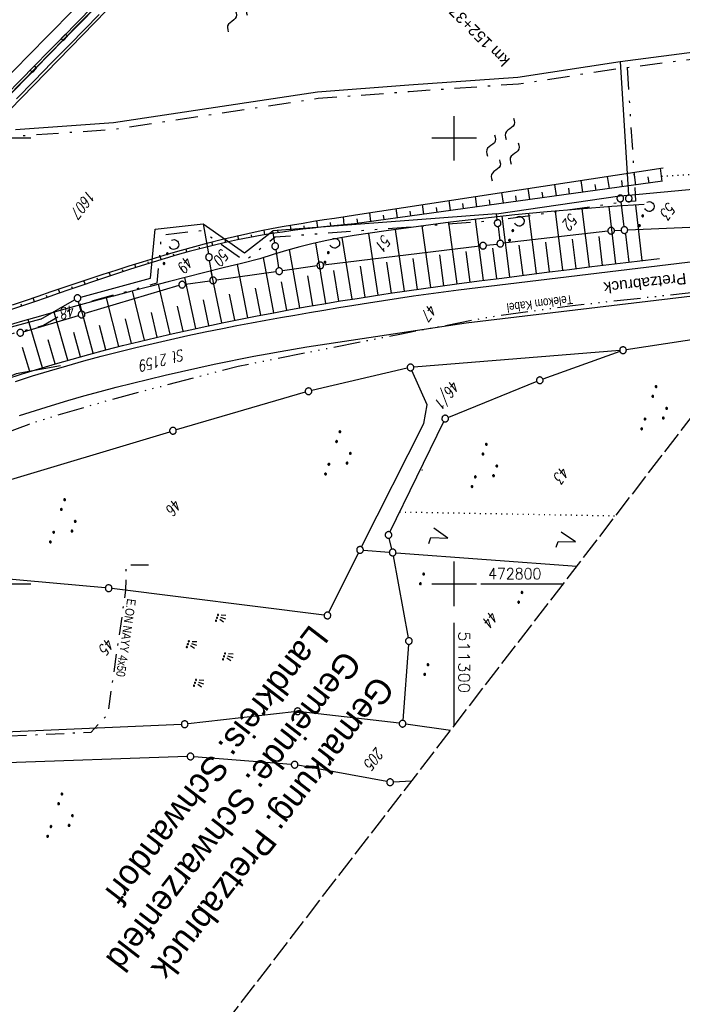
# Model space of a CAD drawing. Extents: x 510908 to 511586, y 472554 to 473315.
# Tile 14 of 34: x 511202 to 511351, y 472706 to 472927. Entities that reach past the tile are written whole.
import ezdxf
from ezdxf.enums import TextEntityAlignment as Align

# ---------------------------------------------------------------- set-up
doc = ezdxf.new("R2010")
doc.units = 0
doc.header["$LTSCALE"] = 10
doc.header["$MEASUREMENT"] = 0
for name, pattern in [('ACAD_ISO14W100', [25.5, 12, -3, 0.5, -3, 0.5, -3, 0.5, -3]), ('LT00', [0]), ('LT08', [0.42, 0.2, -0.1, 0.02, -0.1]), ('LT09', [0.54, 0.2, -0.1, 0.02, -0.1, 0.02, -0.1]), ('LT14', [0.6, 0.5, -0.1]), ('PUNKTX2_STR', [0.6, 0.1, -0.5])]:
    doc.linetypes.add(name, pattern=pattern)
doc.layers.get('0').update_dxf_attribs({"linetype": 'LT00'})
for name, color, linetype in [('--WASSER_GRENZE', 180, 'PUNKTX2_STR'), ('--WASSER_NUTZUNG', 180, 'Continuous'), ('-EL-020', 250, 'LT00'), ('ABWASSERLTG', 24, 'LT00'), ('DFK_BES-WEGE', 255, 'LT00'), ('DFK_FLUR_NR', 250, 'LT00'), ('DFK_GZPKT', 250, 'LT00'), ('DFK_KATASTER', 250, 'LT00'), ('DFK_NUTZUNG', 250, 'LT00'), ('DFK_NUTZUNGSGRENZE', 70, 'PUNKTX2_STR'), ('DFK_TOPO-SYM', 252, 'LT00'), ('GEMARKUNGSGRENZE', 3, 'LT09'), ('GEMEINDEGRENZE', 3, 'LT08'), ('GRENZNAME', 250, 'Continuous'), ('ORTSRICHTUNG', 7, 'Continuous'), ('STROM_TEXT', 80, 'Continuous'), ('STROM_UNTER', 80, 'LT08'), ('TELEKOM', 210, 'ACAD_ISO14W100'), ('TELEKOM_TEXT', 210, 'Continuous'), ('V93_AFBR_BAB', 250, 'LT00'), ('V93_BOESCH', 250, 'LT00'), ('V93_BOSCHUNG', 250, 'LT00'), ('V93_BR_KAPPE', 30, 'LT00'), ('V93_LD_MARK', 250, 'LT00'), ('V93_RASTER', 250, 'LT00'), ('V93_RINNE', 182, 'LT00'), ('V93_SINKK', 182, 'LT00')]:
    doc.layers.add(name, color=color, linetype=linetype)
doc.layers.add('-BLATT_93-RAND', color=7, linetype='LT14', plot=False)
doc.styles.add('Arial', font='ARIAL.TTF')
doc.styles.add('Beschrift', font='ARIAL.TTF')
doc.styles.get("Standard").update_dxf_attribs({"font": 'romans.shx'})
doc.styles.add('UNIR-H', font='unir_h.shx', dxfattribs={"width": 0.8})
doc.styles.add('Versorgungsltg', font='ARIAL.TTF', dxfattribs={"width": 0.8, "height": 2})

# ---------------------------------------------------------------- blocks, each defined once
blk = doc.blocks.new('SYMB7231')
at = {"color": 0, "linetype": 'ByBlock'}
for p, q in [((0.109975, -0.002365), (0.105504, -0.031126)), ((0.23, -0.057081), (0.23, -0.082919)), ((0.235, -0.087105), (0.235, -0.052895)), ((0.24, -0.050836), (0.24, -0.089164)), ((0.245, -0.089796), (0.245, -0.050204)), ((0.25, -0.050836), (0.25, -0.089164)), ((0.255, -0.087105), (0.255, -0.052895)), ((0.26, -0.057081), (0.26, -0.082919)), ((0.265, -0.070126), (0.265, -0.069854)), ((0.46, -0.057081), (0.46, -0.082919)), ((0.465, -0.087105), (0.465, -0.052895)), ((0.47, -0.050836), (0.47, -0.089164)), ((0.475, -0.089796), (0.475, -0.050204)), ((0.48, -0.050836), (0.48, -0.089164)), ((0.485, -0.087105), (0.485, -0.052895)), ((0.49, -0.057081), (0.49, -0.082919)), ((0.495, -0.070126), (0.495, -0.069854))]:
    blk.add_line(p, q, dxfattribs=at)
for points in [[(-0.109975, -0.002365), (-0.106745, 0.026562), (-0.096041, 0.053629), (-0.078613, 0.076941), (-0.055681, 0.094866), (-0.028851, 0.106149), (0, 0.11)], [(0, 0.11), (0.028851, 0.106149), (0.055681, 0.094866), (0.078613, 0.076941), (0.096041, 0.053629), (0.106745, 0.026562), (0.109975, -0.002365)], [(-0.075234, -0.080249), (-0.093647, -0.057708), (-0.105504, -0.031126), (-0.109975, -0.002365)], [(0.105504, -0.031126), (0.093647, -0.057708), (0.075234, -0.080249)], [(0.265, -0.07), (0.263019, -0.061322), (0.25747, -0.054363), (0.24945, -0.050501), (0.24055, -0.050501), (0.23253, -0.054363), (0.226981, -0.061322), (0.225, -0.07), (0.226981, -0.078678), (0.23253, -0.085637), (0.24055, -0.089499), (0.24945, -0.089499), (0.25747, -0.085637), (0.263019, -0.078678), (0.265, -0.07)], [(0.495, -0.07), (0.493019, -0.061322), (0.48747, -0.054363), (0.47945, -0.050501), (0.47055, -0.050501), (0.46253, -0.054363), (0.456981, -0.061322), (0.455, -0.07), (0.456981, -0.078678), (0.46253, -0.085637), (0.47055, -0.089499), (0.47945, -0.089499), (0.48747, -0.085637), (0.493019, -0.078678), (0.495, -0.07)]]:
    blk.add_lwpolyline(points, dxfattribs=at)
blk = doc.blocks.new('SYMB7222')
at = {"color": 0, "linetype": 'ByBlock'}
blk.add_line((0, 0.185), (-0.11, -0.185), dxfattribs=at)
blk.add_lwpolyline([(0.25, -0.185), (0.11, -0.185), (0, 0.185)], dxfattribs=at)
blk = doc.blocks.new('SYMB7301')
at = {"color": 0, "linetype": 'ByBlock'}
for p, q in [((-0.128693, 0), (0, 0.128693)), ((0, -0.128693), (-0.128693, 0)), ((0, 0.128693), (0.128693, 0)), ((0.128693, 0), (0, -0.128693)), ((0.000059, -0.009738), (0.000059, 0.009897)), ((-0.00901, -0.004339), (-0.002225, -0.009749))]:
    blk.add_line(p, q, dxfattribs=at)
for points in [[(-0.002225, 0.009749), (-0.00901, 0.004339), (-0.00901, -0.004339)], [(0.01, 0), (0.006235, 0.007818), (-0.002225, 0.009749)], [(-0.002225, -0.009749), (0.006235, -0.007818), (0.01, 0)]]:
    blk.add_lwpolyline(points, dxfattribs=at)
blk = doc.blocks.new('SYMB7010')
at = {"color": 0, "linetype": 'ByBlock'}
for points in [[(-0.031408, 0.499213), (-0.093728, 0.49134), (-0.15457, 0.475719), (-0.212975, 0.452595), (-0.268021, 0.422333), (-0.31884, 0.385411), (-0.36463, 0.342411), (-0.40467, 0.29401), (-0.438329, 0.240973), (-0.465074, 0.184136), (-0.484486, 0.124395), (-0.496256, 0.062692), (-0.5002, 0)], [(-0.5002, 0), (-0.496256, -0.062692), (-0.484486, -0.124395), (-0.465075, -0.184136), (-0.438329, -0.240973), (-0.404671, -0.29401), (-0.36463, -0.342411), (-0.31884, -0.385411), (-0.268021, -0.422333), (-0.212975, -0.452595), (-0.154571, -0.475719), (-0.093728, -0.49134), (-0.031408, -0.499213), (0.031408, -0.499213)], [(0.5002, 0), (0.496256, 0.062692), (0.484485, 0.124395), (0.465074, 0.184136), (0.438329, 0.240973), (0.40467, 0.29401), (0.36463, 0.342411), (0.31884, 0.385411), (0.268021, 0.422333), (0.212975, 0.452595), (0.15457, 0.475719), (0.093728, 0.49134), (0.031408, 0.499213), (-0.031408, 0.499213)], [(0.031408, -0.499213), (0.093728, -0.491341), (0.15457, -0.475719), (0.212975, -0.452595), (0.268021, -0.422333), (0.31884, -0.385411), (0.36463, -0.342411), (0.404671, -0.294011), (0.438329, -0.240974), (0.465075, -0.184136), (0.484486, -0.124395), (0.496256, -0.062692), (0.500201, 0)]]:
    blk.add_lwpolyline(points, dxfattribs=at)
blk = doc.blocks.new('SYMB0002')
at = {"color": 0, "linetype": 'ByBlock'}
for points in [[(-0.031395, 0.499013), (-0.093691, 0.491144), (-0.154509, 0.475528), (-0.21289, 0.452414), (-0.267913, 0.422164), (-0.318712, 0.385257), (-0.364484, 0.342274), (-0.404509, 0.293893), (-0.438154, 0.240877), (-0.464888, 0.184062), (-0.484292, 0.124345), (-0.496058, 0.062667), (-0.5, 0)], [(-0.5, 0), (-0.496058, -0.062667), (-0.484292, -0.124345), (-0.464888, -0.184062), (-0.438154, -0.240877), (-0.404509, -0.293893), (-0.364485, -0.342274), (-0.318712, -0.385257), (-0.267914, -0.422164), (-0.21289, -0.452414), (-0.154509, -0.475529), (-0.093691, -0.491144), (-0.031395, -0.499014), (0.031395, -0.499014)], [(0.5, 0), (0.496057, 0.062667), (0.484292, 0.124345), (0.464888, 0.184062), (0.438153, 0.240877), (0.404509, 0.293893), (0.364484, 0.342274), (0.318712, 0.385257), (0.267913, 0.422164), (0.21289, 0.452414), (0.154509, 0.475528), (0.093691, 0.491144), (0.031395, 0.499013), (-0.031395, 0.499013)], [(0.031395, -0.499014), (0.093691, -0.491144), (0.154509, -0.475529), (0.21289, -0.452414), (0.267914, -0.422164), (0.318712, -0.385257), (0.364485, -0.342274), (0.404509, -0.293893), (0.438154, -0.240877), (0.464889, -0.184062), (0.484292, -0.124345), (0.496058, -0.062667), (0.5, 0)]]:
    blk.add_lwpolyline(points, dxfattribs=at)
blk = doc.blocks.new('SYMB7250')
at = {"color": 0, "linetype": 'ByBlock'}
for points in [[(-0.25, 0.28), (-0.208333, 0.308889), (-0.166667, 0.331111), (-0.125, 0.34), (-0.083333, 0.331111), (-0.041667, 0.308889), (0, 0.28)], [(0, 0.28), (0.041667, 0.251111), (0.083333, 0.228889), (0.125, 0.22), (0.166667, 0.228889), (0.208333, 0.251111), (0.25, 0.28)], [(-0.74, 0), (-0.698333, 0.028889), (-0.656667, 0.051111), (-0.615, 0.06), (-0.573333, 0.051111), (-0.531667, 0.028889), (-0.49, 0)], [(-0.49, 0), (-0.448333, -0.028889), (-0.406667, -0.051111), (-0.365, -0.06), (-0.323333, -0.051111), (-0.281667, -0.028889), (-0.24, 0)], [(0.24, 0), (0.281667, 0.028889), (0.323333, 0.051111), (0.365, 0.06), (0.406667, 0.051111), (0.448333, 0.028889), (0.49, 0)], [(0.49, 0), (0.531667, -0.028889), (0.573333, -0.051111), (0.615, -0.06), (0.656667, -0.051111), (0.698333, -0.028889), (0.74, 0)], [(-0.25, -0.28), (-0.208333, -0.251111), (-0.166667, -0.228889), (-0.125, -0.22), (-0.083333, -0.228889), (-0.041667, -0.251111), (0, -0.28)], [(0, -0.28), (0.041667, -0.308889), (0.083333, -0.331111), (0.125, -0.34), (0.166667, -0.331111), (0.208333, -0.308889), (0.25, -0.28)]]:
    blk.add_lwpolyline(points, dxfattribs=at)
blk = doc.blocks.new('SYMB0652')
at = {"color": 0, "linetype": 'ByBlock'}
blk.add_lwpolyline([(-0.15, -0.075), (0.15, -0.075), (0.15, 0.075), (-0.15, 0.075), (-0.15, -0.075)], dxfattribs=at)
blk = doc.blocks.new('SYMB7111')
at = {"color": 0, "linetype": 'ByBlock'}
for p, q in [((-0.13, 0.202919), (-0.13, 0.177081)), ((-0.125, 0.172895), (-0.125, 0.207105)), ((-0.12, 0.209164), (-0.12, 0.170836)), ((-0.115, 0.170204), (-0.115, 0.209796)), ((-0.11, 0.209164), (-0.11, 0.170836)), ((-0.105, 0.172895), (-0.105, 0.207105)), ((-0.1, 0.202919), (-0.1, 0.177081)), ((-0.095, 0.189874), (-0.095, 0.190146)), ((0.1, 0.202919), (0.1, 0.177081)), ((0.105, 0.172895), (0.105, 0.207105)), ((0.11, 0.209164), (0.11, 0.170836)), ((0.115, 0.170204), (0.115, 0.209796)), ((0.12, 0.209164), (0.12, 0.170836)), ((0.125, 0.172895), (0.125, 0.207105)), ((0.13, 0.202919), (0.13, 0.177081)), ((0.135, 0.189874), (0.135, 0.190146)), ((-0.515, -0.177081), (-0.515, -0.202919)), ((-0.51, -0.207105), (-0.51, -0.172895)), ((-0.505, -0.170836), (-0.505, -0.209164)), ((-0.5, -0.209796), (-0.5, -0.170204)), ((-0.495, -0.170836), (-0.495, -0.209164)), ((-0.49, -0.207105), (-0.49, -0.172895)), ((-0.485, -0.177081), (-0.485, -0.202919)), ((-0.48, -0.190126), (-0.48, -0.189854)), ((-0.285, -0.177081), (-0.285, -0.202919)), ((-0.28, -0.207105), (-0.28, -0.172895)), ((-0.275, -0.170836), (-0.275, -0.209164)), ((-0.27, -0.209796), (-0.27, -0.170204)), ((-0.265, -0.170836), (-0.265, -0.209164)), ((-0.26, -0.207105), (-0.26, -0.172895)), ((-0.255, -0.177081), (-0.255, -0.202919)), ((-0.25, -0.190126), (-0.25, -0.189854)), ((0.255, -0.177081), (0.255, -0.202919)), ((0.26, -0.207105), (0.26, -0.172895)), ((0.265, -0.170836), (0.265, -0.209164)), ((0.27, -0.209796), (0.27, -0.170204)), ((0.275, -0.170836), (0.275, -0.209164)), ((0.28, -0.207105), (0.28, -0.172895)), ((0.285, -0.177081), (0.285, -0.202919)), ((0.29, -0.190126), (0.29, -0.189854)), ((0.485, -0.177081), (0.485, -0.202919)), ((0.49, -0.207105), (0.49, -0.172895)), ((0.495, -0.170836), (0.495, -0.209164)), ((0.5, -0.209796), (0.5, -0.170204)), ((0.505, -0.170836), (0.505, -0.209164)), ((0.51, -0.207105), (0.51, -0.172895)), ((0.515, -0.177081), (0.515, -0.202919)), ((0.52, -0.190126), (0.52, -0.189854))]:
    blk.add_line(p, q, dxfattribs=at)
for points in [[(-0.095, 0.19), (-0.096981, 0.198678), (-0.10253, 0.205637), (-0.11055, 0.209499), (-0.11945, 0.209499), (-0.12747, 0.205637), (-0.133019, 0.198678), (-0.135, 0.19), (-0.133019, 0.181322), (-0.12747, 0.174363), (-0.11945, 0.170501), (-0.11055, 0.170501), (-0.10253, 0.174363), (-0.096981, 0.181322), (-0.095, 0.19)], [(0.135, 0.19), (0.133019, 0.198678), (0.12747, 0.205637), (0.11945, 0.209499), (0.11055, 0.209499), (0.10253, 0.205637), (0.096981, 0.198678), (0.095, 0.19), (0.096981, 0.181322), (0.10253, 0.174363), (0.11055, 0.170501), (0.11945, 0.170501), (0.12747, 0.174363), (0.133019, 0.181322), (0.135, 0.19)], [(-0.48, -0.19), (-0.481981, -0.181322), (-0.48753, -0.174363), (-0.49555, -0.170501), (-0.50445, -0.170501), (-0.51247, -0.174363), (-0.518019, -0.181322), (-0.52, -0.19), (-0.518019, -0.198678), (-0.51247, -0.205637), (-0.50445, -0.209499), (-0.49555, -0.209499), (-0.48753, -0.205637), (-0.481981, -0.198678), (-0.48, -0.19)], [(-0.25, -0.19), (-0.251981, -0.181322), (-0.25753, -0.174363), (-0.26555, -0.170501), (-0.27445, -0.170501), (-0.28247, -0.174363), (-0.288019, -0.181322), (-0.29, -0.19), (-0.288019, -0.198678), (-0.28247, -0.205637), (-0.27445, -0.209499), (-0.26555, -0.209499), (-0.25753, -0.205637), (-0.251981, -0.198678), (-0.25, -0.19)], [(0.29, -0.19), (0.288019, -0.181322), (0.28247, -0.174363), (0.27445, -0.170501), (0.26555, -0.170501), (0.25753, -0.174363), (0.251981, -0.181322), (0.25, -0.19), (0.251981, -0.198678), (0.25753, -0.205637), (0.26555, -0.209499), (0.27445, -0.209499), (0.28247, -0.205637), (0.288019, -0.198678), (0.29, -0.19)], [(0.52, -0.19), (0.518019, -0.181322), (0.51247, -0.174363), (0.50445, -0.170501), (0.49555, -0.170501), (0.48753, -0.174363), (0.481981, -0.181322), (0.48, -0.19), (0.481981, -0.198678), (0.48753, -0.205637), (0.49555, -0.209499), (0.50445, -0.209499), (0.51247, -0.205637), (0.518019, -0.198678), (0.52, -0.19)]]:
    blk.add_lwpolyline(points, dxfattribs=at)
blk = doc.blocks.new('SYMB7190')
at = {"color": 0, "linetype": 'ByBlock'}
for p, q in [((-0.05, 0.37), (-0.08, 0.47)), ((0, 0.37), (0, 0.49)), ((0.05, 0.37), (0.08, 0.47)), ((-0.040898, 0.304523), (-0.040898, 0.295477)), ((-0.038898, 0.292252), (-0.038898, 0.307748)), ((-0.036898, 0.309742), (-0.036898, 0.290258)), ((-0.034898, 0.289262), (-0.034898, 0.310738)), ((-0.032898, 0.311578), (-0.032898, 0.288422)), ((-0.030898, 0.288237), (-0.030898, 0.311763)), ((-0.028898, 0.311948), (-0.028898, 0.288052)), ((-0.026898, 0.288619), (-0.026898, 0.311381)), ((-0.024898, 0.310812), (-0.024898, 0.289188)), ((-0.022898, 0.290582), (-0.022898, 0.309418)), ((-0.020898, 0.307706), (-0.020898, 0.292294)), ((-0.018898, 0.295524), (-0.018898, 0.304476)), ((0.029102, 0.304523), (0.029102, 0.295477)), ((0.031102, 0.292251), (0.031102, 0.307748)), ((0.033102, 0.309742), (0.033102, 0.290258)), ((0.035102, 0.289262), (0.035102, 0.310738)), ((0.037102, 0.311578), (0.037102, 0.288422)), ((0.039102, 0.288237), (0.039102, 0.311763)), ((0.041102, 0.311948), (0.041102, 0.288052)), ((0.043102, 0.288619), (0.043102, 0.311381)), ((0.045102, 0.310812), (0.045102, 0.289188)), ((0.047102, 0.290582), (0.047102, 0.309418)), ((0.049102, 0.307706), (0.049102, 0.292294)), ((0.051102, 0.295524), (0.051102, 0.304476)), ((0.099102, 0.304523), (0.099102, 0.295477)), ((0.101102, 0.292251), (0.101102, 0.307748)), ((0.103102, 0.309742), (0.103102, 0.290258)), ((0.105102, 0.289262), (0.105102, 0.310738)), ((0.107102, 0.311578), (0.107102, 0.288422)), ((0.109102, 0.288237), (0.109102, 0.311763)), ((0.111102, 0.311948), (0.111102, 0.288052)), ((0.113102, 0.288619), (0.113102, 0.311381)), ((0.115102, 0.310812), (0.115102, 0.289188)), ((0.117102, 0.290582), (0.117102, 0.309418)), ((0.119102, 0.307706), (0.119102, 0.292294)), ((0.121102, 0.295524), (0.121102, 0.304476)), ((-0.82, -0.06), (-0.85, 0.04)), ((-0.77, -0.06), (-0.77, 0.06)), ((-0.72, -0.06), (-0.69, 0.04)), ((0.72, -0.06), (0.69, 0.04)), ((0.77, -0.06), (0.77, 0.06)), ((0.82, -0.06), (0.85, 0.04)), ((-0.810898, -0.125478), (-0.810898, -0.134523)), ((-0.808898, -0.137748), (-0.808898, -0.122252)), ((-0.806898, -0.120258), (-0.806898, -0.139742)), ((-0.804898, -0.140738), (-0.804898, -0.119262)), ((-0.802898, -0.118422), (-0.802898, -0.141578)), ((-0.800898, -0.141763), (-0.800898, -0.118237)), ((-0.798898, -0.118052), (-0.798898, -0.141948)), ((-0.796898, -0.141381), (-0.796898, -0.118619)), ((-0.794898, -0.119188), (-0.794898, -0.140812)), ((-0.792898, -0.139418), (-0.792898, -0.120582)), ((-0.790898, -0.122294), (-0.790898, -0.137706)), ((-0.788898, -0.134476), (-0.788898, -0.125524)), ((-0.740898, -0.125478), (-0.740898, -0.134523)), ((-0.738898, -0.137749), (-0.738898, -0.122252)), ((-0.736898, -0.120258), (-0.736898, -0.139742)), ((-0.734898, -0.140738), (-0.734898, -0.119262)), ((-0.732898, -0.118422), (-0.732898, -0.141578)), ((-0.730898, -0.141763), (-0.730898, -0.118237)), ((-0.728898, -0.118052), (-0.728898, -0.141948)), ((-0.726898, -0.141381), (-0.726898, -0.118619)), ((-0.724898, -0.119188), (-0.724898, -0.140812)), ((-0.722898, -0.139418), (-0.722898, -0.120582)), ((-0.720898, -0.122294), (-0.720898, -0.137706)), ((-0.718898, -0.134476), (-0.718898, -0.125524)), ((-0.670898, -0.125478), (-0.670898, -0.134523)), ((-0.668898, -0.137748), (-0.668898, -0.122252)), ((-0.666898, -0.120258), (-0.666898, -0.139742)), ((-0.664898, -0.140738), (-0.664898, -0.119262)), ((-0.662898, -0.118422), (-0.662898, -0.141578)), ((-0.660898, -0.141763), (-0.660898, -0.118237)), ((-0.658898, -0.118052), (-0.658898, -0.141948)), ((-0.656898, -0.141381), (-0.656898, -0.118619)), ((-0.654898, -0.119188), (-0.654898, -0.140812)), ((-0.652898, -0.139418), (-0.652898, -0.120582)), ((-0.650898, -0.122294), (-0.650898, -0.137706)), ((-0.648898, -0.134476), (-0.648898, -0.125524)), ((0.729102, -0.125478), (0.729102, -0.134523)), ((0.731102, -0.137748), (0.731102, -0.122252)), ((0.733102, -0.120258), (0.733102, -0.139742)), ((0.735102, -0.140738), (0.735102, -0.119262)), ((0.737102, -0.118422), (0.737102, -0.141578)), ((0.739102, -0.141763), (0.739102, -0.118237)), ((0.741102, -0.118052), (0.741102, -0.141948)), ((0.743102, -0.141381), (0.743102, -0.118619)), ((0.745102, -0.119188), (0.745102, -0.140812)), ((0.747102, -0.139418), (0.747102, -0.120582)), ((0.749102, -0.122294), (0.749102, -0.137706)), ((0.751102, -0.134476), (0.751102, -0.125524)), ((0.799102, -0.125478), (0.799102, -0.134523)), ((0.801102, -0.137749), (0.801102, -0.122252)), ((0.803102, -0.120258), (0.803102, -0.139742)), ((0.805102, -0.140738), (0.805102, -0.119262)), ((0.807102, -0.118422), (0.807102, -0.141578)), ((0.809102, -0.141763), (0.809102, -0.118237)), ((0.811102, -0.118052), (0.811102, -0.141948)), ((0.813102, -0.141381), (0.813102, -0.118619)), ((0.815102, -0.119188), (0.815102, -0.140812)), ((0.817102, -0.139418), (0.817102, -0.120582)), ((0.819102, -0.122294), (0.819102, -0.137706)), ((0.821102, -0.134476), (0.821102, -0.125524)), ((0.869102, -0.125478), (0.869102, -0.134523)), ((0.871102, -0.137748), (0.871102, -0.122252)), ((0.873102, -0.120258), (0.873102, -0.139742)), ((0.875102, -0.140738), (0.875102, -0.119262)), ((0.877102, -0.118422), (0.877102, -0.141578)), ((0.879102, -0.141763), (0.879102, -0.118237)), ((0.881102, -0.118052), (0.881102, -0.141948)), ((0.883102, -0.141381), (0.883102, -0.118619)), ((0.885102, -0.119188), (0.885102, -0.140812)), ((0.887102, -0.139418), (0.887102, -0.120582)), ((0.889102, -0.122294), (0.889102, -0.137706)), ((0.891102, -0.134476), (0.891102, -0.125524)), ((-0.05, -0.49), (-0.08, -0.39)), ((0, -0.49), (0, -0.37)), ((0.05, -0.49), (0.08, -0.39)), ((-0.040898, -0.555477), (-0.040898, -0.564523)), ((-0.038898, -0.567748), (-0.038898, -0.552252)), ((-0.036898, -0.550258), (-0.036898, -0.569742)), ((-0.034898, -0.570738), (-0.034898, -0.549262)), ((-0.032898, -0.548422), (-0.032898, -0.571578)), ((-0.030898, -0.571763), (-0.030898, -0.548237)), ((-0.028898, -0.548052), (-0.028898, -0.571948)), ((-0.026898, -0.571381), (-0.026898, -0.548619)), ((-0.024898, -0.549188), (-0.024898, -0.570812)), ((-0.022898, -0.569418), (-0.022898, -0.550582)), ((-0.020898, -0.552294), (-0.020898, -0.567706)), ((-0.018898, -0.564476), (-0.018898, -0.555524)), ((0.029102, -0.555477), (0.029102, -0.564523)), ((0.031102, -0.567748), (0.031102, -0.552252)), ((0.033102, -0.550258), (0.033102, -0.569742)), ((0.035102, -0.570738), (0.035102, -0.549262)), ((0.037102, -0.548422), (0.037102, -0.571578)), ((0.039102, -0.571763), (0.039102, -0.548237)), ((0.041102, -0.548052), (0.041102, -0.571948)), ((0.043102, -0.571381), (0.043102, -0.548619)), ((0.045102, -0.549188), (0.045102, -0.570812)), ((0.047102, -0.569418), (0.047102, -0.550582)), ((0.049102, -0.552294), (0.049102, -0.567706)), ((0.051102, -0.564476), (0.051102, -0.555524)), ((0.099102, -0.555477), (0.099102, -0.564523)), ((0.101102, -0.567748), (0.101102, -0.552252)), ((0.103102, -0.550258), (0.103102, -0.569742)), ((0.105102, -0.570738), (0.105102, -0.549262)), ((0.107102, -0.548422), (0.107102, -0.571578)), ((0.109102, -0.571763), (0.109102, -0.548237)), ((0.111102, -0.548052), (0.111102, -0.571948)), ((0.113102, -0.571381), (0.113102, -0.548619)), ((0.115102, -0.549188), (0.115102, -0.570812)), ((0.117102, -0.569418), (0.117102, -0.550582)), ((0.119102, -0.552294), (0.119102, -0.567706)), ((0.121102, -0.564476), (0.121102, -0.555524))]:
    blk.add_line(p, q, dxfattribs=at)
for points in [[(-0.018, 0.3), (-0.019905, 0.306488), (-0.025015, 0.310916), (-0.031708, 0.311878), (-0.037858, 0.309069), (-0.041514, 0.303381), (-0.041514, 0.296619), (-0.037858, 0.290931), (-0.031708, 0.288122), (-0.025015, 0.289084), (-0.019905, 0.293512), (-0.018, 0.3)], [(0.052, 0.3), (0.050095, 0.306488), (0.044985, 0.310916), (0.038292, 0.311878), (0.032142, 0.309069), (0.028486, 0.303381), (0.028486, 0.296619), (0.032142, 0.290931), (0.038292, 0.288122), (0.044985, 0.289084), (0.050095, 0.293512), (0.052, 0.3)], [(0.122, 0.3), (0.120095, 0.306488), (0.114985, 0.310916), (0.108292, 0.311878), (0.102142, 0.309069), (0.098486, 0.303381), (0.098486, 0.296619), (0.102142, 0.290931), (0.108292, 0.288122), (0.114985, 0.289084), (0.120095, 0.293512), (0.122, 0.3)], [(-0.788, -0.13), (-0.789905, -0.123512), (-0.795015, -0.119084), (-0.801708, -0.118122), (-0.807858, -0.120931), (-0.811514, -0.126619), (-0.811514, -0.133381), (-0.807858, -0.139069), (-0.801708, -0.141878), (-0.795015, -0.140916), (-0.789905, -0.136488), (-0.788, -0.13)], [(-0.718, -0.13), (-0.719905, -0.123512), (-0.725015, -0.119084), (-0.731708, -0.118122), (-0.737858, -0.120931), (-0.741514, -0.126619), (-0.741514, -0.133381), (-0.737858, -0.139069), (-0.731708, -0.141878), (-0.725015, -0.140916), (-0.719905, -0.136488), (-0.718, -0.13)], [(-0.648, -0.13), (-0.649905, -0.123512), (-0.655015, -0.119084), (-0.661708, -0.118122), (-0.667858, -0.120931), (-0.671514, -0.126619), (-0.671514, -0.133381), (-0.667858, -0.139069), (-0.661708, -0.141878), (-0.655015, -0.140916), (-0.649905, -0.136488), (-0.648, -0.13)], [(0.752, -0.13), (0.750095, -0.123512), (0.744985, -0.119084), (0.738292, -0.118122), (0.732142, -0.120931), (0.728486, -0.126619), (0.728486, -0.133381), (0.732142, -0.139069), (0.738292, -0.141878), (0.744985, -0.140916), (0.750095, -0.136488), (0.752, -0.13)], [(0.822, -0.13), (0.820095, -0.123512), (0.814985, -0.119084), (0.808292, -0.118122), (0.802142, -0.120931), (0.798486, -0.126619), (0.798486, -0.133381), (0.802142, -0.139069), (0.808292, -0.141878), (0.814985, -0.140916), (0.820095, -0.136488), (0.822, -0.13)], [(0.892, -0.13), (0.890095, -0.123512), (0.884985, -0.119084), (0.878292, -0.118122), (0.872142, -0.120931), (0.868486, -0.126619), (0.868486, -0.133381), (0.872142, -0.139069), (0.878292, -0.141878), (0.884985, -0.140916), (0.890095, -0.136488), (0.892, -0.13)], [(-0.018, -0.56), (-0.019905, -0.553512), (-0.025015, -0.549084), (-0.031708, -0.548122), (-0.037858, -0.550931), (-0.041514, -0.556619), (-0.041514, -0.563381), (-0.037858, -0.569069), (-0.031708, -0.571878), (-0.025015, -0.570916), (-0.019905, -0.566488), (-0.018, -0.56)], [(0.052, -0.56), (0.050095, -0.553512), (0.044985, -0.549084), (0.038292, -0.548122), (0.032142, -0.550931), (0.028486, -0.556619), (0.028486, -0.563381), (0.032142, -0.569069), (0.038292, -0.571878), (0.044985, -0.570916), (0.050095, -0.566488), (0.052, -0.56)], [(0.122, -0.56), (0.120095, -0.553512), (0.114985, -0.549084), (0.108292, -0.548122), (0.102142, -0.550931), (0.098486, -0.556619), (0.098486, -0.563381), (0.102142, -0.569069), (0.108292, -0.571878), (0.114985, -0.570916), (0.120095, -0.566488), (0.122, -0.56)]]:
    blk.add_lwpolyline(points, dxfattribs=at)
blk = doc.blocks.new('SYMB7112')
at = {"color": 0, "linetype": 'ByBlock'}
for p, q in [((-0.13, 0.012919), (-0.13, -0.012919)), ((-0.125, -0.017105), (-0.125, 0.017105)), ((-0.12, 0.019164), (-0.12, -0.019164)), ((-0.115, -0.019796), (-0.115, 0.019796)), ((-0.11, 0.019164), (-0.11, -0.019164)), ((-0.105, -0.017105), (-0.105, 0.017105)), ((-0.1, 0.012919), (-0.1, -0.012919)), ((-0.095, -0.000126), (-0.095, 0.000146)), ((0.1, 0.012919), (0.1, -0.012919)), ((0.105, -0.017105), (0.105, 0.017105)), ((0.11, 0.019164), (0.11, -0.019164)), ((0.115, -0.019796), (0.115, 0.019796)), ((0.12, 0.019164), (0.12, -0.019164)), ((0.125, -0.017105), (0.125, 0.017105)), ((0.13, 0.012919), (0.13, -0.012919)), ((0.135, -0.000126), (0.135, 0.000146))]:
    blk.add_line(p, q, dxfattribs=at)
for points in [[(-0.095, 0), (-0.096981, 0.008678), (-0.10253, 0.015637), (-0.11055, 0.019499), (-0.11945, 0.019499), (-0.12747, 0.015637), (-0.133019, 0.008678), (-0.135, 0)], [(-0.135, 0), (-0.133019, -0.008678), (-0.12747, -0.015637), (-0.11945, -0.019499), (-0.11055, -0.019499), (-0.10253, -0.015637), (-0.096981, -0.008678), (-0.095, 0)], [(0.135, 0), (0.133019, 0.008678), (0.12747, 0.015637), (0.11945, 0.019499), (0.11055, 0.019499), (0.10253, 0.015637), (0.096981, 0.008678), (0.095, 0)], [(0.095, 0), (0.096981, -0.008678), (0.10253, -0.015637), (0.11055, -0.019499), (0.11945, -0.019499), (0.12747, -0.015637), (0.133019, -0.008678), (0.135, 0)]]:
    blk.add_lwpolyline(points, dxfattribs=at)

msp = doc.modelspace()

# ---------------------------------------------------------------- linework, layer by layer
at = {"layer": '--WASSER_GRENZE', "ltscale": 0.2, "flags": 128}
msp.add_lwpolyline([(511346.55, 472891.49), (511362.26, 472892.52), (511378.99, 472894.88), (511399.98, 472898.12)], dxfattribs=at)
at = {"layer": '-BLATT_93-RAND'}
msp.add_lwpolyline([(511358.83, 473315.34), (510907.64, 472728.79), (511135.12, 472553.81), (511586.31, 473140.35), (511358.83, 473315.34)], dxfattribs=at)
at = {"layer": 'ABWASSERLTG', "flags": 128}
msp.add_lwpolyline([(511211.63, 472848.92), (511201.68, 472847.15), (511171.44, 472834.36), (511156.41, 472829.24), (511134.61, 472818.4), (511114.22, 472797.29), (511073.5, 472747.41), (511072.75, 472746.5), (511069.58, 472746.42), (511033.03, 472772.56), (511029.88, 472773.17), (511029.03, 472772.32), (510975.32, 472692.6), (510968.97, 472681.62)], dxfattribs=at)
at = {"layer": 'DFK_KATASTER'}
for p, q in [((511261.03, 472968.98), (511195.05, 472901.08)), ((511337.23, 472917.22), (511366.62, 472921.03)), ((511314.29, 472913.73), (511337.23, 472917.22)), ((511337.23, 472917.22), (511339.13, 472887.24)), ((511289.79, 472912.01), (511314.29, 472913.73)), ((511223.52, 472903.52), (511269.31, 472910.46)), ((511269.31, 472910.46), (511289.79, 472912.01)), ((511201.51, 472902), (511223.52, 472903.52)), ((511339.13, 472887.24), (511354.3, 472888.64)), ((511309.49, 472883.02), (511337.21, 472887.06)), ((511337.21, 472887.06), (511339.13, 472887.24)), ((511337.38, 472885.76), (511338.09, 472880.14)), ((511309.49, 472883.02), (511259.29, 472879.23)), ((511309.66, 472881.7), (511309.49, 472883.02)), ((511231.86, 472868.61), (511232.87, 472879.57)), ((511232.87, 472879.57), (511243.68, 472880.78)), ((511243.68, 472880.78), (511244.84, 472874.05)), ((511243.68, 472880.78), (511252.94, 472874.31)), ((511252.94, 472874.31), (511259.29, 472879.23)), ((511259.71, 472876.5), (511259.29, 472879.23)), ((511309.85, 472880.22), (511310.25, 472877.09)), ((511334.48, 472879.17), (511311.09, 472876.44)), ((511335.97, 472879.3), (511337.44, 472879.36)), ((511338.94, 472879.43), (511354.63, 472880.13)), ((511259.95, 472875.02), (511260.59, 472870.91)), ((511305.74, 472875.8), (511270.69, 472871.54)), ((511307.22, 472875.98), (511309.6, 472876.26)), ((511245.75, 472868.84), (511245.1, 472872.57)), ((511246.62, 472868.2), (511259.97, 472870.07)), ((511269.21, 472871.35), (511261.45, 472870.27)), ((511216.17, 472864.31), (511231.86, 472868.61)), ((511239.68, 472867.24), (511245.14, 472868)), ((511238.22, 472866.93), (511217.09, 472860.65)), ((511207.22, 472859.36), (511214.8, 472863.74)), ((511215.63, 472863.38), (511216.19, 472861.17)), ((511207.22, 472859.36), (511193.12, 472855.62)), ((511203.33, 472856.56), (511215.65, 472860.23)), ((511338.63, 472852.55), (511357.69, 472855.52)), ((511337.14, 472852.37), (511290.94, 472848.62)), ((511337.19, 472852.17), (511319.93, 472845.93)), ((511289.46, 472848.39), (511268.04, 472843.37)), ((511293.92, 472840.17), (511290.49, 472847.87)), ((511318.53, 472845.39), (511298.69, 472837.35)), ((511266.59, 472842.99), (511237.6, 472834.56)), ((511293.16, 472836), (511293.92, 472840.17)), ((511279.21, 472808.27), (511293.16, 472836)), ((511285.59, 472811.62), (511297.66, 472836.4)), ((511194.81, 472821.7), (511236.16, 472834.13)), ((511286.02, 472807.75), (511285.43, 472810.22)), ((511271.88, 472793.55), (511278.54, 472806.93)), ((511279.62, 472807.54), (511285.44, 472807.08)), ((511286.33, 472806.28), (511289.7, 472787.88)), ((511286.94, 472806.96), (511327.54, 472803.95)), ((511221.7, 472799.08), (511180.96, 472802.78)), ((511270.81, 472792.97), (511223.19, 472798.92)), ((511289.77, 472786.39), (511288.47, 472769.34)), ((511264.11, 472771.28), (511240.26, 472768.56)), ((511287.67, 472768.68), (511265.6, 472771.28)), ((511238.76, 472768.44), (511191.2, 472766.31)), ((511299.17, 472767.07), (511289.15, 472768.49)), ((511240.06, 472761.2), (511192.09, 472759.56)), ((511263.44, 472759.44), (511241.56, 472761.17)), ((511284.88, 472755.59), (511264.93, 472759.25)), ((511290.44, 472755.72), (511286.37, 472755.49))]:
    msp.add_line(p, q, dxfattribs=at)
at = {"layer": 'DFK_NUTZUNGSGRENZE', "ltscale": 0.2}
msp.add_line((511287.78, 472816.13), (511336.24, 472815.26), dxfattribs=at)
at = {"layer": 'GEMARKUNGSGRENZE', "ltscale": 2.5, "flags": 128}
msp.add_lwpolyline([(511338.82, 472915.91), (511340.72, 472885.88), (511337.39, 472885.57), (511309.65, 472881.53), (511259.85, 472877.77), (511252.99, 472872.45), (511243.28, 472879.23), (511234.25, 472878.22), (511233.26, 472867.44), (511216.03, 472862.71), (511207.8, 472857.96), (511191.39, 472853.61), (511190.75, 472855.64), (511140.81, 472836.03), (511125.01, 472817.8), (511083.65, 472766.59), (511031.93, 472691.27), (511009.32, 472650.58)], dxfattribs=at)
at = {"layer": 'GEMEINDEGRENZE', "ltscale": 2.5, "flags": 128}
msp.add_lwpolyline([(511019.18, 472873.8), (511146.16, 472892.58), (511195.26, 472899.6), (511201.67, 472900.51), (511223.68, 472902.03), (511269.48, 472908.97), (511289.9, 472910.51), (511314.46, 472912.24), (511337.44, 472915.73), (511366.74, 472919.53), (511385.9, 472920.01), (511396.54, 472920.5), (511404.3, 472920.82), (511416.29, 472919.32)], dxfattribs=at)
at = {"layer": 'STROM_UNTER', "ltscale": 2, "flags": 128}
msp.add_lwpolyline([(511231.39, 472804.18), (511226.32, 472804.18), (511226.25, 472798.57), (511222.21, 472770.68), (511218.44, 472766.64), (511191.16, 472765.33), (511174.38, 472760.96), (511136.94, 472740.8), (511120.34, 472729.27), (511103.21, 472717.44), (511096.55, 472712.54), (511095.38, 472711.24), (511094.7, 472709.46), (511094.15, 472706.38), (511094.15, 472703.37), (511108.89, 472663.89), (511111.97, 472649.75), (511113.34, 472643.32), (511117.12, 472632.62), (511113.48, 472603.08), (511112.8, 472597.68), (511112.73, 472587.58), (511112.11, 472587.1), (511111.77, 472585.59), (511108.73, 472574.11)], dxfattribs=at)
at = {"layer": 'TELEKOM', "ltscale": 0.05, "flags": 128}
msp.add_lwpolyline([(511019.97, 472642.39), (511020.44, 472643.2), (511022.02, 472646.24), (511024.13, 472651.25), (511028.1, 472659.23), (511033.92, 472668.24), (511039.2, 472676.62), (511044.42, 472684.4), (511051.03, 472694.02), (511057.11, 472702.99), (511061.74, 472709.89), (511067.22, 472717.54), (511072.83, 472725.19), (511085.34, 472741.25), (511094.09, 472752.55), (511098.91, 472758.53), (511103.08, 472764), (511107.62, 472769.18), (511110.41, 472772.2), (511113.88, 472775.81), (511119.8, 472781.77), (511125.36, 472787.69), (511130.24, 472792.72), (511134.54, 472796.27), (511139.79, 472800.63), (511143.29, 472803.18), (511146.47, 472805.77), (511153.21, 472810.06), (511159.36, 472814.12), (511167.37, 472818.88), (511171.89, 472821.4), (511179.29, 472825.39), (511183.3, 472827.35), (511189.59, 472830.16), (511195.22, 472832.38), (511199.37, 472833.86), (511204.62, 472835.85), (511210.47, 472837.7), (511222.28, 472841.17), (511251.5, 472848.85), (511287.82, 472856.06), (511307.78, 472859.88), (511326.59, 472862.48), (511361.46, 472866.27), (511376.39, 472867.46)], dxfattribs=at)
at = {"layer": 'V93_AFBR_BAB'}
for points in [[(511201.56, 472845.44), (511205.37, 472846.66), (511209.2, 472847.83), (511213.04, 472848.95), (511216.9, 472850.04), (511220.76, 472851.08), (511224.64, 472852.08), (511228.52, 472853.04), (511232.41, 472853.96), (511236.31, 472854.85), (511240.2, 472855.7), (511244.1, 472856.52), (511247.99, 472857.31), (511251.25, 472857.94), (511254.5, 472858.56), (511257.75, 472859.16), (511261, 472859.74), (511264.26, 472860.32), (511267.51, 472860.88), (511270.77, 472861.43), (511274.11, 472861.99), (511277.45, 472862.54), (511280.8, 472863.08), (511284.15, 472863.61), (511287.51, 472864.12), (511290.86, 472864.61), (511294.22, 472865.08), (511297.58, 472865.53), (511300.95, 472865.95), (511359.2, 472873.02)], [(511202.44, 472837.76), (511206.03, 472838.92), (511209.63, 472840.03), (511213.25, 472841.11), (511216.88, 472842.15), (511220.52, 472843.16), (511224.17, 472844.12), (511227.82, 472845.06), (511231.48, 472845.96), (511235.14, 472846.83), (511238.81, 472847.67), (511242.48, 472848.48), (511246.14, 472849.27), (511249.1, 472849.89), (511252.07, 472850.49), (511255.03, 472851.07), (511257.99, 472851.63), (511260.96, 472852.17), (511263.93, 472852.69), (511266.91, 472853.18), (511269.89, 472853.64), (511302.66, 472858.55), (511364.8, 472865.97)]]:
    msp.add_lwpolyline(points, dxfattribs=at)
at = {"layer": 'V93_BOESCH'}
for points in [[(511200.85, 472862.59), (511203.75, 472863.58), (511206.66, 472864.58), (511209.57, 472865.57), (511212.48, 472866.56), (511215.4, 472867.54), (511218.31, 472868.52), (511221.23, 472869.48), (511224.15, 472870.43), (511227.08, 472871.37), (511230.01, 472872.28), (511232.94, 472873.18), (511235.89, 472874.05), (511238.83, 472874.9), (511241.79, 472875.71), (511244.75, 472876.5), (511247.72, 472877.25), (511250.7, 472877.96), (511253.69, 472878.64), (511256.68, 472879.27), (511259.02, 472879.73), (511261.37, 472880.17), (511263.72, 472880.58), (511266.07, 472880.98), (511268.43, 472881.37), (511270.79, 472881.74), (511273.15, 472882.1), (511275.52, 472882.46), (511277.88, 472882.81), (511346.87, 472893.35)], [(511346.74, 472890.34), (511277.6, 472880.83), (511275.29, 472880.6), (511272.98, 472880.36), (511270.66, 472880.11), (511268.36, 472879.85), (511266.05, 472879.58), (511263.75, 472879.28), (511261.45, 472878.96), (511259.16, 472878.62), (511256.88, 472878.24), (511254.13, 472877.74), (511251.39, 472877.19), (511248.66, 472876.59), (511245.94, 472875.95), (511243.23, 472875.27), (511240.52, 472874.56), (511237.82, 472873.81), (511235.13, 472873.03), (511232.45, 472872.22), (511229.77, 472871.39), (511227.09, 472870.54), (511224.42, 472869.66), (511221.75, 472868.78), (511219.08, 472867.88), (511216.42, 472866.97), (511213.76, 472866.06), (511211.09, 472865.14), (511208.43, 472864.22), (511205.77, 472863.31), (511203.11, 472862.4), (511200.44, 472861.5)], [(511342.64, 472885.13), (511335.38, 472884.66), (511328.13, 472884.1), (511320.88, 472883.48), (511313.64, 472882.78), (511306.4, 472882), (511299.18, 472881.15), (511291.96, 472880.23), (511284.75, 472879.23), (511277.56, 472878.15), (511274.48, 472877.65), (511271.42, 472877.07), (511268.37, 472876.41), (511265.35, 472875.66), (511262.34, 472874.83), (511259.36, 472873.92), (511256.4, 472872.93), (511252.29, 472871.91), (511248.17, 472870.89), (511244.06, 472869.86), (511239.95, 472868.83), (511235.84, 472867.78), (511231.73, 472866.73), (511227.62, 472865.67), (511223.53, 472864.59), (511219.43, 472863.5), (511215.34, 472862.39), (511211.26, 472861.26), (511207.18, 472860.1), (511203.12, 472858.93), (511199.05, 472857.73)], [(511199.35, 472845.89), (511203.06, 472847.09), (511206.78, 472848.25), (511210.51, 472849.37), (511214.26, 472850.44), (511218.02, 472851.48), (511221.79, 472852.49), (511225.56, 472853.46), (511229.34, 472854.39), (511233.13, 472855.3), (511236.92, 472856.18), (511240.71, 472857.02), (511244.51, 472857.84), (511248.3, 472858.64), (511252.04, 472859.4), (511255.78, 472860.14), (511259.53, 472860.85), (511263.27, 472861.55), (511267.02, 472862.22), (511270.77, 472862.86), (511274.48, 472863.48), (511278.19, 472864.07), (511281.91, 472864.65), (511285.64, 472865.2), (511289.36, 472865.75), (511293.09, 472866.28), (511296.82, 472866.79), (511300.56, 472867.3), (511305.61, 472867.97), (511310.67, 472868.63), (511315.73, 472869.28), (511320.79, 472869.92), (511325.85, 472870.55), (511330.91, 472871.18), (511335.97, 472871.8), (511341.03, 472872.41), (511346.09, 472873.03)]]:
    msp.add_lwpolyline(points, dxfattribs=at)
at = {"layer": 'V93_BOSCHUNG'}
for p, q in [((511340.76, 472889.51), (511340.37, 472892.36)), ((511346.7, 472890.33), (511346.3, 472893.27)), ((511328.87, 472887.88), (511328.51, 472890.55)), ((511334.82, 472888.7), (511334.44, 472891.45)), ((511337.79, 472889.1), (511337.6, 472890.51)), ((511343.73, 472889.92), (511343.53, 472891.37)), ((511311.04, 472885.43), (511310.71, 472887.83)), ((511316.98, 472886.24), (511316.64, 472888.73)), ((511319.96, 472886.65), (511319.78, 472887.92)), ((511322.93, 472887.06), (511322.57, 472889.64)), ((511325.9, 472887.47), (511325.72, 472888.78)), ((511331.84, 472888.29), (511331.66, 472889.64)), ((511299.15, 472883.79), (511298.85, 472886.01)), ((511305.1, 472884.61), (511304.78, 472886.92)), ((511308.07, 472885.02), (511307.91, 472886.2)), ((511314.01, 472885.84), (511313.84, 472887.06)), ((511287.26, 472882.16), (511286.98, 472884.2)), ((511290.24, 472882.57), (511290.09, 472883.61)), ((511293.21, 472882.98), (511292.91, 472885.11)), ((511296.18, 472883.38), (511296.03, 472884.47)), ((511302.12, 472884.2), (511301.97, 472885.33)), ((511324.4, 472870.37), (511322.73, 472883.64)), ((511330.34, 472871.11), (511328.73, 472884.15)), ((511336.27, 472871.83), (511334.75, 472884.61)), ((511342.22, 472872.56), (511340.74, 472885.01)), ((511269.38, 472879.97), (511269.2, 472881.49)), ((511272.35, 472880.29), (511272.27, 472881.12)), ((511275.34, 472880.6), (511275.14, 472882.4)), ((511278.34, 472880.93), (511278.22, 472881.89)), ((511281.32, 472881.34), (511281.05, 472883.29)), ((511284.29, 472881.75), (511284.15, 472882.75)), ((511300.66, 472867.31), (511298.8, 472881.1)), ((511306.58, 472868.1), (511304.78, 472881.82)), ((511312.52, 472868.87), (511310.76, 472882.48)), ((511318.44, 472869.63), (511316.76, 472883.09)), ((511257.52, 472878.35), (511257.35, 472879.4)), ((511260.48, 472878.82), (511260.39, 472879.39)), ((511263.44, 472879.24), (511263.27, 472880.5)), ((511266.41, 472879.62), (511266.32, 472880.31)), ((511288.84, 472865.67), (511286.84, 472879.52)), ((511294.74, 472866.51), (511292.82, 472880.34)), ((511245.81, 472875.92), (511245.62, 472876.72)), ((511248.72, 472876.6), (511248.63, 472877.03)), ((511251.65, 472877.24), (511251.47, 472878.14)), ((511254.58, 472877.82), (511254.49, 472878.31)), ((511277.08, 472863.89), (511274.87, 472877.72)), ((511282.95, 472864.8), (511280.85, 472878.65)), ((511321.42, 472870), (511320.58, 472876.69)), ((511327.37, 472870.74), (511326.55, 472877.32)), ((511333.3, 472871.47), (511332.52, 472877.93)), ((511339.25, 472872.19), (511338.49, 472878.51)), ((511240.02, 472874.42), (511239.81, 472875.17)), ((511242.91, 472875.19), (511242.81, 472875.58)), ((511265.36, 472861.92), (511263.03, 472875.03)), ((511271.21, 472862.93), (511268.93, 472876.53)), ((511303.62, 472867.71), (511302.7, 472874.59)), ((511309.56, 472868.49), (511308.66, 472875.32)), ((511315.48, 472869.25), (511314.62, 472876.02)), ((511231.39, 472871.9), (511231.28, 472872.27)), ((511234.26, 472872.77), (511234.04, 472873.51)), ((511237.13, 472873.61), (511237.03, 472873.98)), ((511259.52, 472860.85), (511257.2, 472873.21)), ((511291.78, 472866.09), (511290.81, 472873.01)), ((511297.7, 472866.91), (511296.75, 472873.82)), ((511225.68, 472870.08), (511225.56, 472870.46)), ((511228.53, 472871), (511228.29, 472871.75)), ((511247.86, 472858.55), (511245.44, 472870.2)), ((511253.68, 472859.73), (511251.33, 472871.67)), ((511274.14, 472863.42), (511273.02, 472870.29)), ((511280.01, 472864.35), (511278.94, 472871.28)), ((511285.9, 472865.24), (511284.87, 472872.17)), ((511217.15, 472867.22), (511216.87, 472868.04)), ((511219.99, 472868.19), (511219.86, 472868.58)), ((511222.83, 472869.14), (511222.58, 472869.92)), ((511242.05, 472857.31), (511239.57, 472868.73)), ((511268.28, 472862.43), (511267.13, 472869.13)), ((511211.48, 472865.27), (511211.19, 472866.12)), ((511214.32, 472866.25), (511214.17, 472866.66)), ((511230.47, 472854.67), (511227.81, 472865.72)), ((511236.26, 472856.03), (511233.67, 472867.23)), ((511256.6, 472860.3), (511255.44, 472866.35)), ((511262.45, 472861.4), (511261.27, 472867.78)), ((511205.81, 472863.32), (511205.51, 472864.18)), ((511208.64, 472864.3), (511208.5, 472864.72)), ((511224.71, 472853.24), (511221.95, 472864.17)), ((511244.95, 472857.94), (511243.73, 472863.7)), ((511250.78, 472859.14), (511249.58, 472865.04)), ((511202.96, 472862.35), (511202.82, 472862.78)), ((511218.98, 472851.74), (511216.08, 472862.59)), ((511239.15, 472856.68), (511237.89, 472862.33)), ((511207.61, 472848.5), (511204.36, 472859.29)), ((511213.27, 472850.16), (511210.23, 472860.97)), ((511227.58, 472853.96), (511226.23, 472859.46)), ((511233.37, 472855.35), (511232.05, 472860.92)), ((511221.84, 472852.5), (511220.43, 472857.94)), ((511210.44, 472849.34), (511208.86, 472854.74)), ((511216.12, 472850.96), (511214.64, 472856.37)), ((511204.79, 472847.64), (511203.11, 472853.04))]:
    msp.add_line(p, q, dxfattribs=at)
at = {"layer": 'V93_BR_KAPPE'}
for points in [[(511200.58, 472910.07), (511204.61, 472914.2), (511208.64, 472918.33), (511212.68, 472922.44), (511216.77, 472926.59), (511220.87, 472930.74)], [(511220.34, 472927.77), (511217.02, 472924.41), (511213.7, 472921.04), (511209.71, 472916.98), (511205.73, 472912.91), (511201.75, 472908.83)]]:
    msp.add_lwpolyline(points, dxfattribs=at)
at = {"layer": 'V93_LD_MARK'}
msp.add_lwpolyline([(511214.23, 472928.53), (511209.23, 472923.46), (511204.25, 472918.37), (511199.27, 472913.28)], dxfattribs=at)
at = {"layer": 'V93_RASTER'}
for p, q in [((511300, 472895), (511300, 472905)), ((511205, 472900), (511195, 472900)), ((511305, 472900), (511295, 472900)), ((511300, 472795), (511300, 472805)), ((511195, 472800), (511205, 472800)), ((511295, 472800), (511305, 472800)), ((511306, 472800), (511324.5, 472800)), ((511300, 472768.15), (511300, 472791.2))]:
    msp.add_line(p, q, dxfattribs=at)
at = {"layer": 'V93_RINNE'}
for points in [[(511199.46, 472909.74), (511202.65, 472913.01), (511205.84, 472916.28), (511209.03, 472919.54), (511212.23, 472922.8), (511215.53, 472926.15), (511218.83, 472929.49)], [(511199.79, 472909.35), (511202.98, 472912.62), (511206.17, 472915.89), (511209.36, 472919.16), (511212.57, 472922.41), (511215.86, 472925.76), (511219.17, 472929.1)]]:
    msp.add_lwpolyline(points, dxfattribs=at)

# ---------------------------------------------------------------- block references
at = {"layer": '--WASSER_NUTZUNG', "xscale": 9.999999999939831, "yscale": 10.00000000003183, "zscale": 10, "rotation": 251.2882999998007}
for p in [(511251.68, 472930.89), (511310.91, 472897.47)]:
    msp.add_blockref('SYMB7250', p, dxfattribs=at)
at = {"layer": 'DFK_GZPKT', "xscale": 1.499999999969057, "yscale": 1.5, "zscale": 1.5, "rotation": 251.2881100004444}
for name, p in [('SYMB7010', (511337.28, 472886.5)), ('SYMB0002', (511339.18, 472886.49)), ('SYMB7010', (511309.75, 472880.96)), ('SYMB7010', (511335.22, 472879.26)), ('SYMB7010', (511338.19, 472879.4)), ('SYMB7010', (511259.83, 472875.76)), ('SYMB7010', (511306.48, 472875.89)), ('SYMB7010', (511310.34, 472876.35)), ('SYMB7010', (511244.97, 472873.31)), ('SYMB7010', (511269.95, 472871.45)), ('SYMB7010', (511260.71, 472870.17)), ('SYMB7010', (511238.94, 472867.14)), ('SYMB7010', (511245.88, 472868.1)), ('SYMB7010', (511215.45, 472864.11)), ('SYMB7010', (511216.37, 472860.44)), ('SYMB7010', (511202.61, 472856.35)), ('SYMB7010', (511337.89, 472852.43)), ('SYMB7010', (511290.19, 472848.56)), ('SYMB7010', (511319.22, 472845.67)), ('SYMB7010', (511267.31, 472843.2)), ('SYMB7010', (511297.99, 472837.07)), ('SYMB7010', (511236.88, 472834.35)), ('SYMB7010', (511285.26, 472810.95)), ('SYMB7010', (511278.87, 472807.6)), ('SYMB7010', (511286.19, 472807.02)), ('SYMB7010', (511222.45, 472799.01)), ('SYMB7010', (511271.55, 472792.88)), ('SYMB7010', (511289.83, 472787.14)), ('SYMB7010', (511264.85, 472771.37)), ('SYMB7010', (511239.51, 472768.47)), ('SYMB7010', (511288.41, 472768.59)), ('SYMB7010', (511240.81, 472761.23)), ('SYMB7010', (511264.19, 472759.38)), ('SYMB7010', (511285.62, 472755.45))]:
    msp.add_blockref(name, p, dxfattribs=at)
at = {"layer": 'DFK_NUTZUNG', "yscale": 10, "zscale": 10, "rotation": 251.28826}
for name, p, xscale in [('SYMB7231', (511343.77, 472884.68), 10), ('SYMB7231', (511314.6, 472881.38), 10), ('SYMB7231', (511237.07, 472876.16), 10), ('SYMB7231', (511273.19, 472876.44), 10), ('SYMB7111', (511345.5, 472838.9), 9.99999999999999), ('SYMB7111', (511274.53, 472828.77), 9.99999999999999), ('SYMB7111', (511307.4, 472825.95), 9.99999999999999), ('SYMB7111', (511212.77, 472813.52), 9.99999999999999), ('SYMB7222', (511296.84, 472810.81), 10), ('SYMB7222', (511325.44, 472809.97), 9.999999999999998), ('SYMB7112', (511292.79, 472801.08), 10), ('SYMB7112', (511314.83, 472796.96), 10), ('SYMB7190', (511245.65, 472785.03), 9.999999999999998), ('SYMB7112', (511293.76, 472780.74), 10), ('SYMB7111', (511212.15, 472747.46), 9.999999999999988)]:
    msp.add_blockref(name, p, dxfattribs=dict(at, xscale=xscale))
at = {"layer": 'DFK_TOPO-SYM', "xscale": 0.1, "yscale": 0.1, "zscale": 0.1, "rotation": 359.99968}
for p in [(511337.4, 472889.23), (511292.78, 472825.54)]:
    msp.add_blockref('SYMB7301', p, dxfattribs=at)
at = {"layer": 'V93_SINKK', "yscale": 4.5, "zscale": 4.5}
for p, xscale, rotation in [((511212.51, 472922.64), 4.499999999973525, 225.5071851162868), ((511205.55, 472915.51), 4.499999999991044, 225.6926580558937)]:
    msp.add_blockref('SYMB0652', p, dxfattribs=dict(at, xscale=xscale, rotation=rotation))

# ---------------------------------------------------------------- texts
at = {"layer": '-EL-020', "style": 'Arial'}
msp.add_text(' km 152+376.354', height=2.5, rotation=-225.0452, dxfattribs=at).set_placement((511313.4, 472916.99))
at = {"layer": 'DFK_BES-WEGE', "oblique": 13.754, "width": 0.75}
msp.add_text('St 2159', height=2.5, rotation=195.0466, dxfattribs=at).set_placement((511239.13, 472852.71))
at = {"layer": 'DFK_FLUR_NR', "oblique": 13.754, "width": 0.75}
for s, rotation, p in [('1607', 232.4313, (511217.79, 472888.63)), ('53', 232.4313, (511348.07, 472885.85)), ('52', 232.4313, (511326.09, 472883.44)), ('51', 232.4313, (511284.16, 472878.58)), ('50', 232.4313, (511247.82, 472875.41)), ('49', 232.4313, (511239.76, 472873.81)), ('48', 196.4605, (511214.58, 472862.71)), ('47', 232.4313, (511294.46, 472863.1)), ('46/1', 232.4313, (511299.52, 472845.97)), ('43', 232.4313, (511324.13, 472826.59)), ('46', 232.4313, (511237.13, 472819.36)), ('44', 232.4313, (511308.23, 472794.21)), ('45', 232.4313, (511222.06, 472788.1)), ('205', 232.4313, (511282.54, 472763.51))]:
    msp.add_text(s, height=2.5, rotation=rotation, dxfattribs=at).set_placement(p)
at = {"layer": 'GRENZNAME', "insert": (511286.94, 472776.33), "char_height": 5.6, "width": 96.7422, "attachment_point": 1, "rotation": 232.4313, "style": 'UNIR-H'}
msp.add_mtext('{\\W1;Gemarkung: Pretzabruck\\PGemeinde: Schwarzenfeld\\PLandkreis: Schwandorf}', dxfattribs=at)
at = {"layer": 'ORTSRICHTUNG', "insert": (511344.89, 472869.01), "char_height": 2.5, "width": 23.2363, "attachment_point": 8, "rotation": 186.6611, "style": 'Beschrift'}
msp.add_mtext('◄ Pretzabruck', dxfattribs=at)
at = {"layer": 'STROM_TEXT', "style": 'Versorgungsltg', "width": 0.8}
msp.add_text('E.ON NAYY 4x50', height=2, rotation=261.7389, dxfattribs=at).set_placement((511225.35, 472788.01), align=Align.CENTER)
at = {"layer": 'TELEKOM_TEXT', "style": 'Versorgungsltg', "width": 0.8}
msp.add_text('Telekom Kabel', height=2, rotation=187.4243, dxfattribs=at).set_placement((511319.09, 472863.87), align=Align.CENTER)
at = {"layer": 'V93_RASTER'}
for s, rotation, width, p in [(' 472800', 0.002, 0.931, (511306, 472801)), (' 511300', 270.002, 1.08, (511301, 472791.2))]:
    msp.add_text(s, height=2.5, rotation=rotation, dxfattribs=dict(at, width=width)).set_placement(p)

doc.saveas('drawing.dxf')
